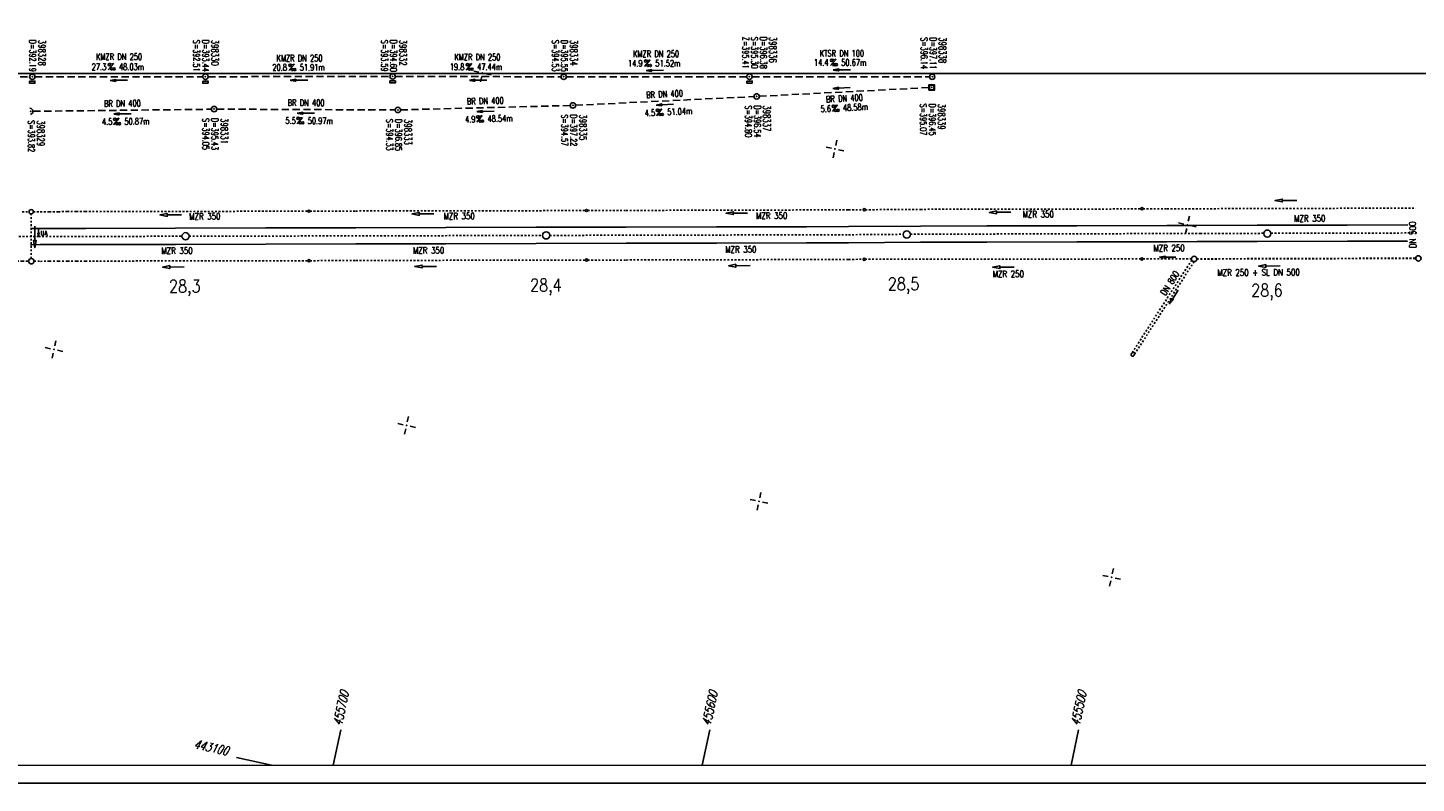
# Model space of a CAD drawing. Extents: x 0 to 1135, y 0 to 420.
# Tile 3 of 31: x 228 to 614, y 0 to 210. Entities that reach past the tile are written whole.
import ezdxf
from ezdxf.enums import TextEntityAlignment as Align

# ---------------------------------------------------------------- set-up
doc = ezdxf.new("R2010")
doc.units = 0
doc.header["$LTSCALE"] = 2
doc.header["$MEASUREMENT"] = 0
for name, pattern in [('ACAD_ISO03W100', [0.5, 0.25, -0.25]), ('ACAD_ISO05W100', [0.5, 0.25, -0.25]), ('AUSGEZOGEN', [0]), ('GESTRICH-X2', [1.5, 1, -0.5]), ('STRICHLINIEX2', [0.5, 0.25, -0.25])]:
    doc.linetypes.add(name, pattern=pattern)
doc.layers.get('0').update_dxf_attribs({"linetype": 'AUSGEZOGEN'})
for name, color, linetype in [('Bahnachse', 7, 'CONTINUOUS'), ('Durchlaesse', 15, 'CONTINUOUS'), ('FBR', 8, 'CONTINUOUS'), ('Gleisachsen', 7, 'CONTINUOUS'), ('KANAL', 7, 'GESTRICH-X2'), ('NETZ', 250, 'CONTINUOUS'), ('PFEIL', 7, 'CONTINUOUS'), ('RAHMEN', 250, 'AUSGEZOGEN'), ('SCHACHTNR', 6, 'CONTINUOUS'), ('SCHSYMBOL', 7, 'CONTINUOUS'), ('TEXTO', 4, 'CONTINUOUS'), ('TEXTU', 4, 'CONTINUOUS'), ('Tiefenentwaesserung_und_Sammell', 15, 'CONTINUOUS')]:
    doc.layers.add(name, color=color, linetype=linetype)
doc.styles.add('ROMANS', font='romans.shx', dxfattribs={"width": 0.8})

# ---------------------------------------------------------------- blocks, each defined once
blk = doc.blocks.new('IKR')
at = {"color": 0}
for p, q in [((-2.5, 0), (-1, 0)), ((0, 1), (0, 2.5)), ((1, 0), (2.5, 0)), ((0, -2.5), (0, -1))]:
    blk.add_line(p, q, dxfattribs=at)
blk.add_circle((0, 0), 0.05, dxfattribs=at)
blk.add_point((0, 0), dxfattribs=at)
blk = doc.blocks.new('GST')
at = {"color": 0}
blk.add_circle((0, 0), 0.75, dxfattribs=at)
blk.add_point((0, 0), dxfattribs=at)
blk = doc.blocks.new('10')
blk.add_blockref('GST', (0, 0))
blk = doc.blocks.new('20')
blk.add_lwpolyline([(-0.75, -0.75), (0.75, -0.75), (0.75, 0.75), (-0.75, 0.75)], close=True)
blk.add_circle((0, 0), 0.676)
blk.add_point((0, 0))
blk = doc.blocks.new('17')
blk.add_lwpolyline([(-0.76, -1.22), (0.75, -1.22), (0.75, -1.8), (-0.76, -1.8)], close=True)
blk.add_blockref('GST', (0, 0))
blk = doc.blocks.new('PROM')
blk.add_line((1.57, 1.82), (0.02, 0.02))
for centre, radius in [((0.32, 1.51), 0.317), ((0.94, 0.29), 0.283), ((1.64, 0.29), 0.283)]:
    blk.add_circle(centre, radius)
blk.add_arc((0.99, 2.68), 1.03, 239.1414, 303.3549)
blk = doc.blocks.new('PFEIL2')
at = {"color": 0}
for p, q in [((0.88, 0), (-2.4, -0.01)), ((0.88, -0.27), (0.88, 0.28)), ((0.88, 0.28), (2.43, 0.01)), ((0.91, 0.27), (0.88, 0.26)), ((0.97, 0.26), (0.88, 0.25)), ((1.02, 0.25), (0.88, 0.23)), ((1.07, 0.24), (0.88, 0.21)), ((1.13, 0.23), (0.88, 0.19)), ((1.18, 0.22), (0.88, 0.17)), ((1.24, 0.21), (0.88, 0.15)), ((1.29, 0.21), (0.88, 0.14)), ((1.34, 0.2), (0.88, 0.12)), ((1.4, 0.19), (0.88, 0.1)), ((1.45, 0.18), (0.88, 0.08)), ((1.51, 0.17), (0.88, 0.06)), ((1.56, 0.16), (0.88, 0.04)), ((1.61, 0.15), (0.88, 0.02)), ((1.67, 0.14), (0.88, 0.01)), ((1.72, 0.13), (0.88, -0.01)), ((1.78, 0.12), (0.88, -0.03)), ((1.83, 0.11), (0.88, -0.05)), ((1.88, 0.1), (0.88, -0.07)), ((1.94, 0.09), (0.88, -0.09)), ((2.05, 0.08), (0.88, -0.12)), ((1.99, 0.08), (0.88, -0.11)), ((2.1, 0.07), (0.88, -0.14)), ((2.15, 0.06), (0.88, -0.16)), ((2.21, 0.05), (0.88, -0.18)), ((2.26, 0.04), (0.88, -0.2)), ((2.32, 0.03), (0.88, -0.22)), ((2.37, 0.02), (0.88, -0.23)), ((2.42, 0.01), (0.88, -0.25)), ((2.43, 0.01), (0.88, -0.27))]:
    blk.add_line(p, q, dxfattribs=at)
blk = doc.blocks.new('42')
at = {"color": 0}
blk.add_arc((-0.02, -0.31), 0.91, 12.5363, 167.4637, dxfattribs=at)
blk.add_point((0, 0), dxfattribs=at)

msp = doc.modelspace()

# ---------------------------------------------------------------- linework, layer by layer
at = {"layer": 'Bahnachse', "linetype": 'ACAD_ISO05W100'}
msp.add_line((456.13, 152.15), (471.26, 152.27), dxfattribs=at)
for points in [[(173.26, 151.62), (203.04, 151.61), (229.03, 151.63)], [(229.03, 151.63), (231.49, 151.63), (271.26, 151.73)], [(273.26, 151.73), (371.26, 151.95)], [(373.26, 151.96), (456.13, 152.15)], [(473.26, 152.29), (553.67, 152.5)], [(553.67, 152.5), (571.26, 152.54)], [(573.26, 152.55), (613.82, 152.64)]]:
    msp.add_lwpolyline(points, dxfattribs=at)
at = {"layer": 'Bahnachse', "linetype": 'Continuous'}
msp.add_lwpolyline([(231.48, 153.64), (231.49, 152.63), (231.29, 152.63), (231.49, 151.63), (231.69, 152.64), (231.49, 152.63)], dxfattribs=at)
for centre in [(272.26, 151.73), (372.26, 151.97), (472.26, 152.22), (572.26, 152.46)]:
    msp.add_circle(centre, 1, dxfattribs=at)
at = {"layer": 'Durchlaesse', "linetype": 'STRICHLINIEX2'}
msp.add_line((229.47, 145.55), (229.44, 157.91), dxfattribs=at)
at = {"layer": 'Durchlaesse', "linetype": 'ACAD_ISO03W100'}
for p, q in [((551.28, 145.11), (534.63, 119.2)), ((551.95, 144.68), (535.3, 118.77))]:
    msp.add_line(p, q, dxfattribs=at)
at = {"layer": 'Durchlaesse', "linetype": 'Continuous'}
for points in [[(230.45, 154.52), (230.45, 150.52), (230.05, 150.52), (230.45, 148.52), (230.85, 150.52), (230.45, 150.52)], [(547.55, 136.79), (545.93, 134.26), (545.68, 134.42), (545.12, 133), (546.19, 134.1), (545.93, 134.26)]]:
    msp.add_lwpolyline(points, dxfattribs=at)
msp.add_circle((551.96, 145.43), 0.75, dxfattribs=at)
msp.add_ellipse((534.97, 118.99), major_axis=(-0.324, -0.505), ratio=0.666664, start_param=3.141593, end_param=9.424778, dxfattribs=at)
at = {"layer": 'FBR'}
msp.add_lwpolyline([(25, 196.88), (100.34, 196.88), (250.34, 196.88), (450.34, 196.88), (625.34, 196.88), (825.34, 196.88), (900.34, 196.88)], dxfattribs=at)
at = {"layer": 'Gleisachsen', "linetype": 'Continuous'}
for p, q in [((456.13, 154.39), (476.08, 154.53)), ((456.13, 149.9), (476.08, 150.06))]:
    msp.add_line(p, q, dxfattribs=at)
for points in [[(229.25, 153.9), (229.46, 153.9), (231.96, 153.91), (234.47, 153.92), (236.97, 153.89), (239.47, 153.9), (241.98, 153.91), (244.48, 153.92), (269.48, 153.99), (294.47, 154.06), (319.46, 154.08), (344.45, 154.14), (369.44, 154.21), (394.48, 154.28), (419.47, 154.35), (444.46, 154.37), (456.13, 154.39)], [(476.08, 154.53), (494.45, 154.58), (519.44, 154.66), (544.43, 154.73), (551.85, 154.75)], [(551.85, 154.75), (569.42, 154.8), (594.41, 154.82), (611.2, 154.87)], [(476.08, 150.06), (494.45, 150.08), (519.44, 150.15), (544.43, 150.22), (552.77, 150.25)], [(552.77, 150.25), (569.43, 150.3), (594.47, 150.37), (611.1, 150.38)], [(229.25, 149.39), (229.46, 149.39), (231.96, 149.41), (234.47, 149.42), (236.97, 149.43), (239.48, 149.44), (241.98, 149.4), (244.48, 149.41), (269.48, 149.48), (294.47, 149.55), (319.46, 149.62), (344.45, 149.64), (369.49, 149.7), (394.48, 149.77), (419.48, 149.84), (444.46, 149.86), (456.13, 149.9)]]:
    msp.add_lwpolyline(points, dxfattribs=at)
at = {"layer": 'KANAL'}
for p, q in [((178.42, 195.94), (229, 195.97)), ((230.5, 195.97), (277.02, 195.99)), ((278.52, 195.98), (328.94, 196.05)), ((330.45, 196.05), (376.37, 195.97)), ((377.87, 195.96), (427.9, 195.99)), ((429.4, 195.98), (478.57, 195.97)), ((431.39, 190.54), (478.43, 192.96)), ((380.42, 188.06), (429.91, 190.47)), ((230.06, 186.38), (279.42, 186.96)), ((280.93, 186.99), (330.39, 186.75)), ((331.9, 186.78), (378.93, 188))]:
    msp.add_line(p, q, dxfattribs=at)
at = {"layer": 'NETZ'}
for p, q in [((313.23, 5.02), (315.34, 14.8)), ((415.53, 5.02), (417.63, 14.8)), ((517.82, 5.02), (519.93, 14.8)), ((296.13, 5.02), (286.35, 7.13))]:
    msp.add_line(p, q, dxfattribs=at)
at = {"layer": 'RAHMEN'}
msp.add_line((0, 0), (950, 0), dxfattribs=at)
at = {"layer": 'RAHMEN', "const_width": 0.35}
msp.add_lwpolyline([(25, 5), (1130, 5), (1130, 415), (25, 415), (25, 5)], dxfattribs=at)
at = {"layer": 'Tiefenentwaesserung_und_Sammell', "linetype": 'ACAD_ISO03W100'}
for p, q in [((456.14, 159.05), (460.18, 159.07)), ((460.78, 159.08), (476.09, 159.19)), ((456.15, 145.31), (460.17, 145.34)), ((537.17, 145.43), (460.77, 145.34)), ((537.77, 145.43), (551.21, 145.47)), ((552.71, 145.47), (613.42, 145.65))]:
    msp.add_line(p, q, dxfattribs=at)
at = {"layer": 'Tiefenentwaesserung_und_Sammell', "linetype": 'STRICHLINIEX2'}
msp.add_line((552.71, 145.4), (613.41, 145.57), dxfattribs=at)
at = {"layer": 'Tiefenentwaesserung_und_Sammell', "linetype": 'Continuous'}
for points in [[(580.41, 161.67), (576.41, 161.65), (576.41, 162.05), (574.41, 161.63), (576.41, 161.25), (576.41, 161.65)], [(271.16, 157.67), (267.16, 157.64), (267.15, 158.04), (265.16, 157.63), (267.16, 157.24), (267.16, 157.64)], [(341.08, 157.96), (337.08, 157.93), (337.08, 158.33), (335.08, 157.92), (337.08, 157.53), (337.08, 157.93)], [(428.14, 158.15), (424.14, 158.13), (424.14, 158.53), (422.14, 158.11), (424.14, 157.73), (424.14, 158.13)], [(501.16, 158.39), (497.16, 158.37), (497.16, 158.77), (495.16, 158.35), (497.16, 157.97), (497.16, 158.37)], [(271.86, 143.21), (267.86, 143.18), (267.86, 143.58), (265.86, 143.17), (267.87, 142.78), (267.86, 143.18)], [(341.83, 143.38), (337.83, 143.35), (337.82, 143.75), (335.83, 143.34), (337.83, 142.95), (337.83, 143.35)], [(428.85, 143.57), (424.85, 143.54), (424.84, 143.94), (422.85, 143.53), (424.85, 143.14), (424.85, 143.54)], [(502.07, 143.18), (498.07, 143.15), (498.07, 143.55), (496.07, 143.14), (498.08, 142.75), (498.07, 143.15)], [(546.93, 145.97), (543.93, 145.95), (543.92, 146.25), (542.43, 145.94), (543.93, 145.65), (543.93, 145.95)], [(575.81, 143.49), (571.81, 143.46), (571.8, 143.86), (569.81, 143.45), (571.81, 143.06), (571.81, 143.46)]]:
    msp.add_lwpolyline(points, dxfattribs=at)
at = {"layer": 'Tiefenentwaesserung_und_Sammell', "linetype": 'ACAD_ISO03W100'}
for points in [[(226.96, 158.5), (228.84, 158.5)], [(230.04, 158.51), (231.97, 158.52), (234.48, 158.53), (236.98, 158.54), (239.44, 158.56), (241.94, 158.57), (244.45, 158.58), (269.43, 158.6), (294.48, 158.66), (306.18, 158.7)], [(306.78, 158.7), (319.47, 158.73), (344.46, 158.8), (369.45, 158.82), (383.18, 158.86)], [(383.78, 158.86), (394.44, 158.89), (419.48, 158.95), (444.48, 159.02), (456.14, 159.05)], [(476.09, 159.19), (494.41, 159.24), (519.45, 159.26), (537.19, 159.31)], [(537.78, 159.32), (544.44, 159.34), (569.43, 159.41), (594.42, 159.48), (613.44, 159.54)], [(205.2, 144.74), (207.02, 144.75), (209.52, 144.76), (212.03, 144.72), (214.48, 144.74), (216.98, 144.75), (219.49, 144.76), (221.99, 144.77), (224.5, 144.78), (227, 144.79), (228.72, 144.8)], [(230.26, 144.79), (232.01, 144.77), (234.51, 144.78), (237.02, 144.79), (239.52, 144.8), (242.03, 144.81), (244.48, 144.83), (269.52, 144.89), (294.51, 144.91), (306.17, 144.94)], [(306.77, 144.95), (319.5, 144.98), (344.5, 145.05), (369.49, 145.12), (383.17, 145.13)], [(383.77, 145.13), (394.48, 145.14), (419.52, 145.2), (444.51, 145.27), (456.15, 145.31)]]:
    msp.add_lwpolyline(points, dxfattribs=at)
at = {"layer": 'Tiefenentwaesserung_und_Sammell', "linetype": 'Continuous'}
for centre, radius in [((229.44, 158.51), 0.6), ((306.48, 158.69), 0.3), ((383.48, 158.88), 0.3), ((460.48, 159.09), 0.3), ((537.48, 159.36), 0.3), ((614.16, 145.58), 0.75), ((229.47, 144.8), 0.75), ((306.47, 144.94), 0.3), ((383.47, 145.13), 0.3), ((460.47, 145.34), 0.3), ((537.47, 145.43), 0.3)]:
    msp.add_circle(centre, radius, dxfattribs=at)

# ---------------------------------------------------------------- block references
at = {"layer": 'NETZ', "rotation": 167.8411}
for p in [(354.6, 197.01), (452.35, 175.95), (550.11, 154.89), (235.78, 120.32), (333.54, 99.25), (431.29, 78.19), (529.05, 57.13)]:
    msp.add_blockref('IKR', p, dxfattribs=at)
at = {"layer": 'PFEIL'}
for p, rotation in [((402.38, 197.74), 180.0528655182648), ((454.29, 197.87), 179.9576655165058), ((253.76, 194.98), 180.0192655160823), ((303.73, 195.02), 180.0694655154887), ((353.4, 195), 179.8820655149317), ((454.18, 192.84), 182.9456655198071), ((254.75, 185.68), 180.6914655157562), ((305.65, 185.87), 179.7485655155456), ((355.43, 186.39), 181.475265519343), ((405.21, 188.26), 182.799565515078)]:
    msp.add_blockref('PFEIL2', p, dxfattribs=dict(at, rotation=rotation))
at = {"layer": 'SCHSYMBOL'}
for name, p, rotation in [('17', (229.74, 195.97), 359.9999655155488), ('17', (277.77, 195.99), 359.9999655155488), ('17', (329.69, 196.05), 359.9999655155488), ('10', (377.13, 195.95), 359.9999655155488), ('17', (428.64, 196), 359.9999655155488), ('10', (479.31, 195.96), 359.9999655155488), ('20', (479.17, 193), 359.9999655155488), ('10', (379.67, 188.01), 359.9999655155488), ('10', (430.65, 190.51), 359.9999655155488), ('42', (229.31, 186.37), 275.9571344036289), ('10', (280.17, 186.99), 359.9999655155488), ('10', (331.14, 186.76), 359.9999655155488)]:
    msp.add_blockref(name, p, dxfattribs=dict(at, rotation=rotation))
at = {"layer": 'TEXTU'}
for p, rotation in [((399.53, 198.8), 0.05286551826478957), ((451.09, 199.03), 359.9576655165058), ((250.8, 197.84), 0.01926551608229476), ((300.91, 197.66), 0.0694655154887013), ((350.09, 197.8), 359.8820655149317), ((353.01, 183.32), 1.47526551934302), ((402.86, 185.14), 2.799565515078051), ((451.62, 186.28), 2.945665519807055), ((252.29, 182.65), 0.6914655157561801), ((303.14, 182.89), 359.7485655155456)]:
    msp.add_blockref('PROM', p, dxfattribs=dict(at, rotation=rotation))

# ---------------------------------------------------------------- texts
at = {"layer": 'Bahnachse', "linetype": 'Continuous', "style": 'ROMANS', "width": 0.8334}
for s, height, rotation, oblique, p in [('UA', 1.25, 359.3817, 360, (232.03, 151.99)), ('28,3', 3.5, 359.9412, 360, (267.67, 136.15)), ('28,4', 3.5, 359.9412, 0, (367.8, 136.45)), ('28,5', 3.5, 359.9412, 360, (467.01, 136.8)), ('28,6', 3.5, 359.9412, 360, (567.78, 135))]:
    msp.add_text(s, height=height, rotation=rotation, dxfattribs=dict(at, oblique=oblique)).set_placement(p)
at = {"layer": 'Durchlaesse', "linetype": 'Continuous', "style": 'ROMANS', "oblique": 360, "width": 0.8}
for s, rotation, p in [('DN 500', 90.6145, (613.51, 148.47)), ('DN 800', 57.4535, (544.02, 135.14))]:
    msp.add_text(s, height=1.8, rotation=rotation, dxfattribs=at).set_placement(p)
at = {"layer": 'NETZ', "style": 'ROMANS', "oblique": 16.6, "width": 0.75}
for s, rotation, p in [('455700', 77.8411, (315.55, 15.77)), ('455600', 77.8411, (417.84, 15.77)), ('455500', 77.8411, (520.14, 15.77)), ('443100', 347.8411, (274.38, 9.71))]:
    msp.add_text(s, height=2.5, rotation=rotation, dxfattribs=at).set_placement(p)
at = {"layer": 'SCHACHTNR', "style": 'ROMANS'}
for s, height, width, p in [('D=392.19', 1.8, 0.6, (228.96, 206.21)), ('398328', 2, 0.7, (231.45, 206.21)), ('S=392.51', 1.8, 0.6, (274.41, 206.22)), ('D=393.44', 1.8, 0.6, (276.94, 206.21)), ('398330', 2, 0.7, (279.43, 206.22)), ('S=393.59', 1.8, 0.6, (326.55, 206.21)), ('D=394.60', 1.8, 0.6, (329.04, 206.21)), ('398332', 2, 0.7, (331.54, 206.22)), ('S=394.53', 1.8, 0.6, (373.93, 206.19)), ('D=395.55', 1.8, 0.6, (376.42, 206.19)), ('398334', 2, 0.7, (378.92, 206.2)), ('Z=395.41', 1.8, 0.6, (426.67, 207.06)), ('S=395.30', 1.8, 0.6, (429.16, 207.06)), ('D=396.38', 1.8, 0.6, (431.65, 207.04)), ('398336', 2, 0.7, (434.14, 207.04)), ('S=396.14', 1.8, 0.6, (476.21, 206.92)), ('D=397.11', 1.8, 0.6, (478.7, 206.93)), ('398338', 2, 0.7, (481.2, 206.93)), ('S=394.57', 1.8, 0.6, (376.48, 185.52)), ('D=397.22', 1.8, 0.6, (378.97, 185.53)), ('398335', 2, 0.7, (381.46, 185.5)), ('S=394.80', 1.8, 0.6, (427.46, 187.99)), ('D=396.54', 1.8, 0.6, (429.95, 188)), ('398337', 2, 0.7, (432.45, 188.01)), ('S=395.07', 1.8, 0.6, (475.97, 188.51)), ('D=396.45', 1.8, 0.6, (478.46, 188.51)), ('398339', 2, 0.7, (480.95, 188.49)), ('S=393.82', 1.8, 0.6, (228.6, 183.88)), ('398329', 2, 0.7, (231.12, 183.88)), ('S=394.05', 1.8, 0.6, (276.97, 184.49)), ('D=395.43', 1.8, 0.6, (279.46, 184.49)), ('398331', 2, 0.7, (281.99, 184.49)), ('S=394.33', 1.8, 0.6, (327.94, 184.28)), ('D=396.85', 1.8, 0.6, (330.43, 184.25)), ('398333', 2, 0.7, (332.96, 184.25))]:
    msp.add_text(s, height=height, rotation=270, dxfattribs=dict(at, width=width)).set_placement(p)
at = {"layer": 'TEXTO', "style": 'ROMANS', "width": 0.75}
for s, rotation, p in [('KMZR DN 250', 0.0193, (253.82, 200.62)), ('KMZR DN 250', 0.0695, (303.86, 200.24)), ('KMZR DN 250', 359.8821, (353.19, 200.53)), ('KMZR DN 250', 0.0529, (402.75, 201.44)), ('KTSR DN 100', 359.9577, (454.27, 201.57)), ('BR DN 400', 0.6915, (254.74, 187.68)), ('BR DN 400', 359.7486, (305.67, 187.86)), ('BR DN 400', 1.4753, (355.39, 188.37)), ('BR DN 400', 2.7996, (405.12, 190.25)), ('BR DN 400', 2.9457, (455.01, 189.08))]:
    msp.add_text(s, height=1.8, rotation=rotation, dxfattribs=at).set_placement(p, align=Align.CENTER)
at = {"layer": 'TEXTU', "style": 'ROMANS', "width": 0.75}
for s, rotation, p in [('14.9', 0.0529, (394.95, 198.8)), ('51.52m', 0.0529, (402.52, 198.8)), ('14.4', 359.9577, (446.51, 199.04)), ('50.67m', 359.9577, (454.09, 199.04)), ('27.3', 0.0193, (246.22, 197.83)), ('48.03m', 0.0193, (253.79, 197.83)), ('20.8', 0.0695, (296.33, 197.66)), ('51.91m', 0.0695, (303.9, 197.66)), ('19.8', 359.8821, (345.52, 197.81)), ('47.44m', 359.8821, (353.1, 197.81)), ('4.9', 1.4753, (349.78, 183.25)), ('48.54m', 1.4753, (356.01, 183.41)), ('4.5', 2.7996, (399.63, 184.98)), ('51.04m', 2.7996, (405.87, 185.29)), ('5.6', 2.9457, (448.39, 186.11)), ('48.58m', 2.9457, (454.6, 186.43)), ('4.5', 0.6915, (249.07, 182.6)), ('50.87m', 0.6915, (255.29, 182.67)), ('5.5', 359.7486, (299.93, 182.9)), ('50.97m', 359.7486, (306.13, 182.87))]:
    msp.add_text(s, height=1.8, rotation=rotation, dxfattribs=at).set_placement(p)
at = {"layer": 'Tiefenentwaesserung_und_Sammell', "linetype": 'Continuous', "style": 'ROMANS', "width": 0.8}
for s, oblique, p in [('MZR 350', 0, (273.24, 156.32)), ('MZR 350', 360, (343.78, 156.4)), ('MZR 350', 0, (430.45, 156.51)), ('MZR 350', 360, (504.37, 156.94)), ('MZR 350', 360, (579.68, 155.75)), ('MZR 350', 0, (265.53, 146.8)), ('MZR 350', 0, (335.31, 146.89)), ('MZR 350', 360, (421.9, 147.15)), ('MZR 250', 360, (540.65, 147.53)), ('MZR 250 + SL DN 500', 0, (558.39, 140.74)), ('MZR 250', 0, (496.08, 140.35))]:
    msp.add_text(s, height=1.8, rotation=0.2817, dxfattribs=dict(at, oblique=oblique)).set_placement(p)

doc.saveas('drawing.dxf')
